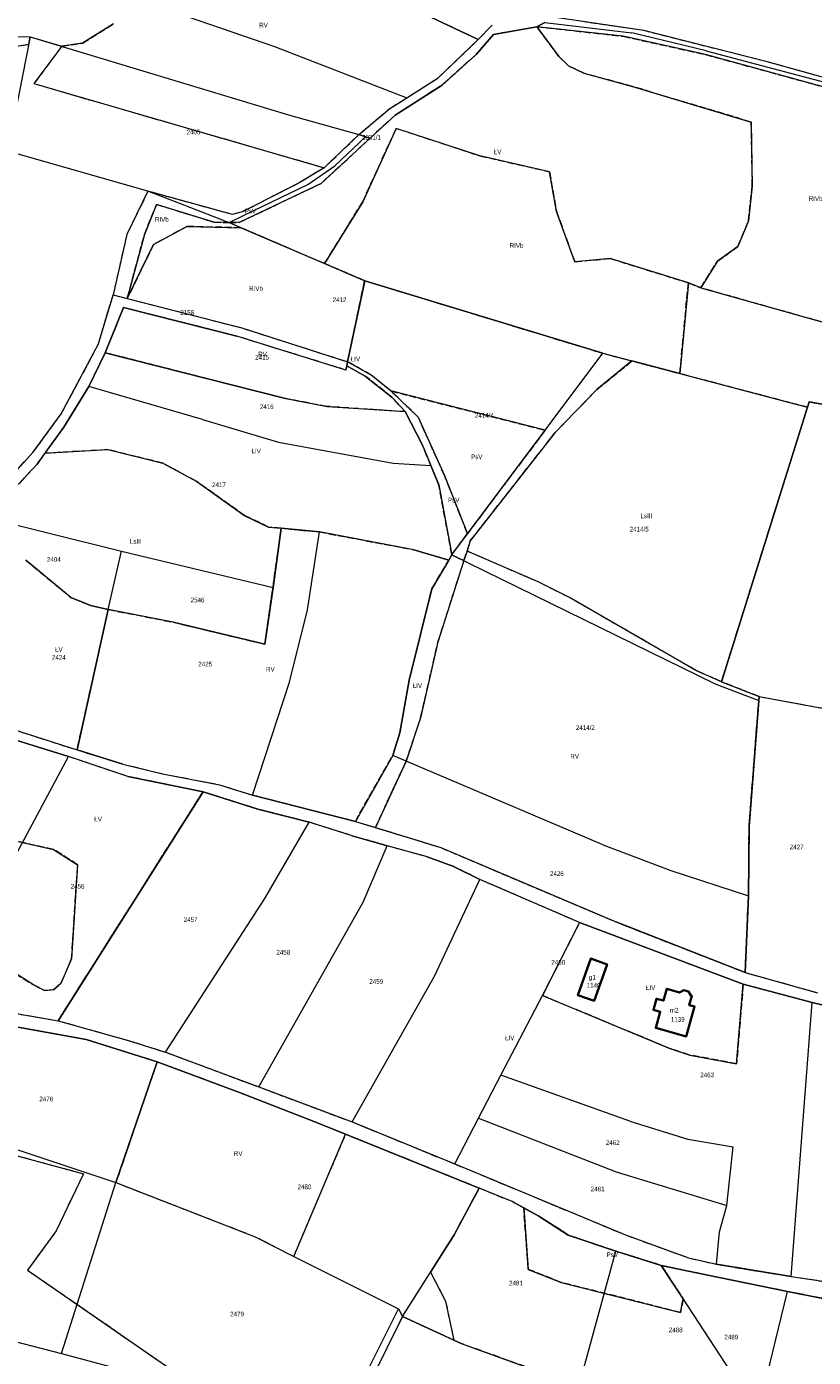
# Model space of a CAD drawing. Header units: metres. Extents: x 7496145 to 7500200, y 5498500 to 5502080.
# Tile 147 of 202: x 7498891 to 7499141, y 5498852 to 5499276. Entities that reach past the tile are written whole.
import ezdxf
from ezdxf.enums import TextEntityAlignment as Align

# ---------------------------------------------------------------- set-up
doc = ezdxf.new("R2010")
doc.units = ezdxf.units.M
doc.header["$MEASUREMENT"] = 0
for name, pattern in [('2.25_0.75', [3, 2.25, -0.75]), ('219-1000', [0]), ('egug-1000', [0])]:
    doc.linetypes.add(name, pattern=pattern)
doc.layers.get('0').update_dxf_attribs({"color": 2, "linetype": 'CONTINUOUS', "lineweight": 5})
for name, color, linetype in [('209-oznaczenie konturu klasyfikacyjnego', 7, 'CONTINUOUS'), ('211-numer działki ewidencyjnej', 7, 'CONTINUOUS'), ('217-kontur klasyfikacyjny', 7, 'CONTINUOUS'), ('218-kontur użytku gruntowego', 7, 'CONTINUOUS'), ('219-działka ewidencyjna', 7, 'CONTINUOUS'), ('312-budynek ewidencyjny', 7, 'CONTINUOUS'), ('312-oznaczenie budynku ewidencyjnego', 7, 'CONTINUOUS'), ('312-oznaczenie budynku ewidencyjnego-Atr117', 7, 'CONTINUOUS'), ('Punkt budynku', 7, 'CONTINUOUS')]:
    doc.layers.add(name, color=color, linetype=linetype)
doc.styles.get("Standard").update_dxf_attribs({"font": 'Working1250', "width": 0.75})

# ---------------------------------------------------------------- blocks, each defined once
blk = doc.blocks.new('PUNKTBUD')
at = {"color": 0}
blk.add_circle((0, 0), 0.09, dxfattribs=at)

msp = doc.modelspace()

# ---------------------------------------------------------------- linework, layer by layer
at = {"layer": '217-kontur klasyfikacyjny', "color": 3, "linetype": '2.25_0.75', "lineweight": 18, "flags": 128}
for points in [[(7499034.61, 5499271.68), (7499002.87, 5499286.76)], [(7499087.35, 5499274.54), (7499058.57, 5499278.82)], [(7498908.56, 5499270.56), (7498918.43, 5499276.7)], [(7499039.47, 5499273.3), (7499033.93, 5499266.9)], [(7499053.31, 5499275.77), (7499039.47, 5499273.3)], [(7499055.79, 5499277.16), (7499053.31, 5499275.77)], [(7499060.32, 5499266.28), (7499053.31, 5499275.77)], [(7499053.31, 5499275.77), (7499080.75, 5499272.75)], [(7499127.11, 5499264.49), (7499087.35, 5499274.54)], [(7498880.07, 5499268.47), (7498891.4, 5499270.2)], [(7498891.4, 5499270.2), (7498891.88, 5499272.58)], [(7498891.88, 5499272.58), (7498901.92, 5499269.55)], [(7498901.92, 5499269.55), (7498893.03, 5499257.65)], [(7498901.92, 5499269.55), (7498908.56, 5499270.56)], [(7499021.84, 5499259.46), (7499034.61, 5499271.68)], [(7499080.75, 5499272.75), (7499107.01, 5499266.93)], [(7499033.93, 5499266.9), (7499023.12, 5499257.2)], [(7499063.36, 5499263.31), (7499060.32, 5499266.28)], [(7499107.01, 5499266.93), (7499182.9, 5499246.12)], [(7499068.26, 5499260.97), (7499063.36, 5499263.31)], [(7499083.71, 5499256.76), (7499068.26, 5499260.97)], [(7499228.58, 5499236.27), (7499127.11, 5499264.49)], [(7498893.03, 5499257.65), (7498985.5, 5499230.86)], [(7499023.12, 5499257.2), (7499008.19, 5499247.6)], [(7499011.9, 5499253.16), (7499021.84, 5499259.46)], [(7499121.6, 5499245.41), (7499083.71, 5499256.76)], [(7499006.44, 5499249.78), (7499011.9, 5499253.16)], [(7498996.57, 5499241.41), (7499006.44, 5499249.78)], [(7499008.19, 5499247.6), (7499000.16, 5499240.3)], [(7499121.94, 5499224.99), (7499121.6, 5499245.41)], [(7498984.54, 5499225.88), (7499000.16, 5499240.3)], [(7498985.5, 5499230.86), (7498996.57, 5499241.41)], [(7498998.69, 5499240.69), (7498996.57, 5499241.41)], [(7498997.81, 5499220.03), (7499008.5, 5499243.41)], [(7499000.16, 5499240.3), (7498998.69, 5499240.69)], [(7499008.5, 5499243.41), (7499035.13, 5499234.65)], [(7498985.5, 5499230.86), (7498977.6, 5499226.03)], [(7499035.13, 5499234.65), (7499057.3, 5499229.58)], [(7499057.3, 5499229.58), (7499059.54, 5499216.95)], [(7498929.36, 5499223.36), (7498922.63, 5499209.61)], [(7498956.3, 5499215.94), (7498929.36, 5499223.36)], [(7498958.63, 5499213.46), (7498984.54, 5499225.88)], [(7498977.6, 5499226.03), (7498959.49, 5499216.84)], [(7499120.7, 5499213.89), (7499121.94, 5499224.99)], [(7498928.24, 5499209.61), (7498932.12, 5499219.18)], [(7498932.12, 5499219.18), (7498950.31, 5499213.53)], [(7498985.67, 5499200.31), (7498997.81, 5499220.03)], [(7498959.49, 5499216.84), (7498956.3, 5499215.94)], [(7499059.54, 5499216.95), (7499065.34, 5499200.86)], [(7499117.36, 5499205.73), (7499120.7, 5499213.89)], [(7498922.63, 5499209.61), (7498918.28, 5499190.37)], [(7498922.78, 5499189.21), (7498928.24, 5499209.61)], [(7498941.78, 5499212.16), (7498931.19, 5499206.43)], [(7498959.04, 5499211.71), (7498941.78, 5499212.16)], [(7498950.31, 5499213.53), (7498955.2, 5499213.35)], [(7498955.2, 5499213.35), (7498958.63, 5499213.46)], [(7498959.04, 5499211.71), (7498955.2, 5499213.35)], [(7498985.67, 5499200.31), (7498959.04, 5499211.71)], [(7498931.19, 5499206.43), (7498922.78, 5499189.21)], [(7499110.8, 5499201.07), (7499117.36, 5499205.73)], [(7499065.34, 5499200.86), (7499076.66, 5499201.94)], [(7499076.66, 5499201.94), (7499101.56, 5499194.18)], [(7499105.52, 5499192.57), (7499110.8, 5499201.07)], [(7498998.43, 5499194.85), (7498985.67, 5499200.31)], [(7498992.99, 5499169.03), (7498998.43, 5499194.85)], [(7498998.43, 5499194.85), (7499074.33, 5499171.72)], [(7499098.84, 5499165.25), (7499101.56, 5499194.18)], [(7499101.56, 5499194.18), (7499105.52, 5499192.57)], [(7499158.4, 5499177.69), (7499105.52, 5499192.57)], [(7498913.65, 5499174.77), (7498918.28, 5499190.37)], [(7498918.28, 5499190.37), (7498922.78, 5499189.21)], [(7498922.78, 5499189.21), (7498959.27, 5499179.8)], [(7498921.58, 5499186.28), (7498915.73, 5499171.92)], [(7498957.7, 5499177.17), (7498921.58, 5499186.28)], [(7498992.43, 5499166.39), (7498957.7, 5499177.17)], [(7498959.27, 5499179.8), (7498992.99, 5499169.03)], [(7498901.74, 5499152.4), (7498913.65, 5499174.77)], [(7498915.73, 5499171.92), (7498910.5, 5499161.11)], [(7498972.72, 5499157.37), (7498915.73, 5499171.92)], [(7499074.33, 5499171.72), (7499083.6, 5499169.27)], [(7498992.72, 5499167.76), (7498992.43, 5499166.39)], [(7498992.99, 5499169.03), (7498992.72, 5499167.76)], [(7498998.61, 5499164.43), (7498992.72, 5499167.76)], [(7499000.49, 5499164.79), (7498992.99, 5499169.03)], [(7499072.43, 5499160.21), (7499083.6, 5499169.27)], [(7499083.6, 5499169.27), (7499098.84, 5499165.25)], [(7499007.09, 5499157.76), (7498998.61, 5499164.43)], [(7499006.74, 5499159.71), (7499000.49, 5499164.79)], [(7499133.74, 5499156.03), (7499098.84, 5499165.25)], [(7498910.5, 5499161.11), (7498902.52, 5499148.19)], [(7499015.47, 5499151.41), (7499006.74, 5499159.71)], [(7499006.74, 5499159.71), (7499055.91, 5499147.18)], [(7499059.06, 5499146.38), (7499072.43, 5499160.21)], [(7498986.43, 5499154.78), (7498972.72, 5499157.37)], [(7499011.33, 5499153.13), (7498986.43, 5499154.78)], [(7499011.33, 5499153.13), (7499007.09, 5499157.76)], [(7499112.11, 5499067.06), (7499139.54, 5499154.52)], [(7499139.54, 5499154.52), (7499133.74, 5499156.03)], [(7499139.54, 5499154.52), (7499140.01, 5499156.26)], [(7499140.01, 5499156.26), (7499176.48, 5499149.63)], [(7498892.7, 5499140.06), (7498901.74, 5499152.4)], [(7499016.78, 5499142.63), (7499011.33, 5499153.13)], [(7499023.88, 5499132.75), (7499015.47, 5499151.41)], [(7498902.52, 5499148.19), (7498896.56, 5499139.89)], [(7499055.91, 5499147.18), (7499031.19, 5499114.24)], [(7499032.09, 5499111.96), (7499059.06, 5499146.38)], [(7499019.52, 5499135.99), (7499016.78, 5499142.63)], [(7498884.4, 5499131), (7498892.7, 5499140.06)], [(7498896.56, 5499139.89), (7498894.04, 5499136.38)], [(7498916.59, 5499141.02), (7498896.56, 5499139.89)], [(7498934.14, 5499136.71), (7498916.59, 5499141.02)], [(7498894.04, 5499136.38), (7498887.97, 5499129.87)], [(7498944.96, 5499130.85), (7498934.14, 5499136.71)], [(7499022.08, 5499129.79), (7499019.52, 5499135.99)], [(7498960.27, 5499119.94), (7498944.96, 5499130.85)], [(7499026.17, 5499107.55), (7499022.08, 5499129.79)], [(7499031.19, 5499114.24), (7499023.88, 5499132.75)], [(7498967.81, 5499116.36), (7498960.27, 5499119.94)], [(7498971.81, 5499115.97), (7498967.81, 5499116.36)], [(7498969.22, 5499097.09), (7498971.81, 5499115.97)], [(7498971.81, 5499115.97), (7498984.05, 5499114.78)], [(7498984.05, 5499114.78), (7499014.13, 5499109.11)], [(7499026.17, 5499107.55), (7499031.19, 5499114.24)], [(7499014.13, 5499109.11), (7499025.22, 5499105.8)], [(7499030.07, 5499105.64), (7499031.05, 5499108.69)], [(7499031.05, 5499108.69), (7499032.09, 5499111.96)], [(7499053.72, 5499098.86), (7499031.05, 5499108.69)], [(7498890.42, 5499105.81), (7498904.85, 5499093.93)], [(7499019.84, 5499096.67), (7499025.22, 5499105.8)], [(7499021.77, 5499079.7), (7499030.07, 5499105.64)], [(7499025.22, 5499105.8), (7499026.17, 5499107.55)], [(7499026.17, 5499107.55), (7499030.07, 5499105.64)], [(7498966.66, 5499079.02), (7498969.22, 5499097.09)], [(7499012.64, 5499067.54), (7499019.84, 5499096.67)], [(7499063.65, 5499093.89), (7499053.72, 5499098.86)], [(7498904.85, 5499093.93), (7498911.09, 5499091.39)], [(7498911.09, 5499091.39), (7498916.74, 5499090.07)], [(7499104.15, 5499070.58), (7499063.65, 5499093.89)], [(7498906.78, 5499045.34), (7498916.74, 5499090.07)], [(7498916.74, 5499090.07), (7498937.42, 5499086.02)], [(7498937.42, 5499086.02), (7498966.66, 5499079.02)], [(7499016.25, 5499055.56), (7499021.77, 5499079.7)], [(7499112.11, 5499067.06), (7499104.15, 5499070.58)], [(7499009.61, 5499050.73), (7499012.64, 5499067.54)], [(7499124.08, 5499062.34), (7499112.11, 5499067.06)], [(7499120.91, 5499020.97), (7499124.01, 5499061.13)], [(7499124.01, 5499061.13), (7499124.08, 5499062.34)], [(7499124.08, 5499062.34), (7499147.06, 5499058.13)], [(7498880.79, 5499053.68), (7498906.78, 5499045.34)], [(7499011.68, 5499041.77), (7499016.25, 5499055.56)], [(7498904.07, 5499043.2), (7498880.09, 5499050.64)], [(7499007.41, 5499043.58), (7499009.61, 5499050.73)], [(7498906.78, 5499045.34), (7498921.33, 5499040.83)], [(7498922.94, 5499036.9), (7498904.07, 5499043.2)], [(7498921.33, 5499040.83), (7498933.98, 5499037.74)], [(7498995.45, 5499022.57), (7499007.41, 5499043.58)], [(7499001.85, 5499020.61), (7499011.68, 5499041.77)], [(7498938.13, 5499033.76), (7498922.94, 5499036.9)], [(7498933.98, 5499037.74), (7498952.2, 5499034.25)], [(7498900.76, 5498959.03), (7498946.92, 5499031.99)], [(7498946.92, 5499031.99), (7498938.13, 5499033.76)], [(7498964.33, 5499026.48), (7498946.92, 5499031.99)], [(7498952.2, 5499034.25), (7498962.7, 5499030.91)], [(7498962.7, 5499030.91), (7498995.45, 5499022.57)], [(7498980.75, 5499022.29), (7498964.33, 5499026.48)], [(7498899.29, 5499013.6), (7498867.75, 5499020.7)], [(7498994.42, 5499017.97), (7498980.75, 5499022.29)], [(7498995.45, 5499022.57), (7499001.85, 5499020.61)], [(7499001.85, 5499020.61), (7499022.69, 5499014.21)], [(7499120.74, 5498998.82), (7499120.91, 5499020.97)], [(7499005.6, 5499014.77), (7498994.42, 5499017.97)], [(7499018, 5499011.33), (7499005.6, 5499014.77)], [(7498906.97, 5499008.75), (7498899.29, 5499013.6)], [(7499026.55, 5499008.26), (7499018, 5499011.33)], [(7499022.69, 5499014.21), (7499078.72, 5498990.39)], [(7498905.03, 5498978.73), (7498906.97, 5499008.75)], [(7499035.15, 5499004.05), (7499026.55, 5499008.26)], [(7499066.92, 5498990.3), (7499035.15, 5499004.05)], [(7499119.67, 5498974.41), (7499120.74, 5498998.82)], [(7499055.09, 5498967.05), (7499066.92, 5498990.3)], [(7499119.02, 5498970.63), (7499066.92, 5498990.3)], [(7499078.72, 5498990.39), (7499119.67, 5498974.41)], [(7498879.46, 5498978.95), (7498892.87, 5498970.45)], [(7498901.66, 5498970.93), (7498905.03, 5498978.73)], [(7499119.67, 5498974.41), (7499142.74, 5498967.95)], [(7498892.87, 5498970.45), (7498896.4, 5498968.64)], [(7498896.4, 5498968.64), (7498899.29, 5498968.9)], [(7498899.29, 5498968.9), (7498901.66, 5498970.93)], [(7499119.02, 5498970.63), (7499116.93, 5498945.34)], [(7499141.06, 5498964.82), (7499119.02, 5498970.63)], [(7498865.35, 5498965.16), (7498900.76, 5498959.03)], [(7499095.65, 5498950.19), (7499055.09, 5498967.05)], [(7499163.4, 5498959.46), (7499141.06, 5498964.82)], [(7498909.73, 5498953), (7498875.46, 5498959.26)], [(7498900.76, 5498959.03), (7498922.78, 5498952.83)], [(7498932.27, 5498945.95), (7498909.73, 5498953)], [(7498922.78, 5498952.83), (7498935, 5498949.03)], [(7498935, 5498949.03), (7498964.67, 5498937.92)], [(7499102.05, 5498948.07), (7499095.65, 5498950.19)], [(7499116.93, 5498945.34), (7499102.05, 5498948.07)], [(7498932.27, 5498945.95), (7498919.17, 5498907.44)], [(7498958.49, 5498936.16), (7498932.27, 5498945.95)], [(7498982.58, 5498926.77), (7498958.49, 5498936.16)], [(7498964.67, 5498937.92), (7498994.4, 5498926.79)], [(7498992.35, 5498922.83), (7498982.58, 5498926.77)], [(7498994.4, 5498926.79), (7499027.14, 5498913.38)], [(7498855.15, 5498924.82), (7498908.82, 5498910.28)], [(7498975.84, 5498883.93), (7498992.35, 5498922.83)], [(7499034.88, 5498905.69), (7498992.35, 5498922.83)], [(7499027.14, 5498913.38), (7499081.55, 5498890.77)], [(7498908.82, 5498910.28), (7498900.16, 5498892.12)], [(7498919.17, 5498907.44), (7498963.5, 5498890.21)], [(7499034.88, 5498905.69), (7499026.92, 5498890.84)], [(7499045.37, 5498901.38), (7499034.88, 5498905.69)], [(7499049.1, 5498899.36), (7499045.37, 5498901.38)], [(7499050.56, 5498879.8), (7499049.1, 5498899.36)], [(7499053.92, 5498896.74), (7499049.1, 5498899.36)], [(7499063.31, 5498890.73), (7499053.92, 5498896.74)], [(7498900.16, 5498892.12), (7498891, 5498879.54)], [(7498963.5, 5498890.21), (7498975.84, 5498883.93)], [(7499026.92, 5498890.84), (7499019.41, 5498878.93)], [(7499078.41, 5498885.62), (7499063.31, 5498890.73)], [(7499081.55, 5498890.77), (7499101.59, 5498883.48)], [(7499092.94, 5498881.08), (7499078.41, 5498885.62)], [(7499101.59, 5498883.48), (7499110.51, 5498881.41)], [(7498891, 5498879.54), (7498946.96, 5498840.92)], [(7499019.41, 5498878.93), (7499024.23, 5498869.64)], [(7499061.04, 5498875.66), (7499050.56, 5498879.8)], [(7499107.19, 5498878.01), (7499092.94, 5498881.08)], [(7499092.94, 5498881.08), (7499099.89, 5498870.42)], [(7499110.51, 5498881.41), (7499134.34, 5498877.51)], [(7499099.02, 5498866.07), (7499061.04, 5498875.66)], [(7499133.14, 5498872.75), (7499107.19, 5498878.01)], [(7499134.34, 5498877.51), (7499155.13, 5498874.44)], [(7499099.89, 5498870.42), (7499099.02, 5498866.07)], [(7499152.92, 5498868.82), (7499133.14, 5498872.75)], [(7499024.23, 5498869.64), (7499026.79, 5498857.24)], [(7499010.45, 5498864.73), (7498990.46, 5498824.45)], [(7499026.79, 5498857.24), (7499010.45, 5498864.73)], [(7499029.12, 5498856.17), (7499026.79, 5498857.24)], [(7499052.66, 5498847.71), (7499029.12, 5498856.17)]]:
    msp.add_lwpolyline(points, dxfattribs=at)
at = {"layer": '218-kontur użytku gruntowego', "color": 3, "linetype": 'egug-1000', "lineweight": 18, "flags": 128}
for points in [[(7499034.61, 5499271.68), (7499002.87, 5499286.76)], [(7499087.35, 5499274.54), (7499058.57, 5499278.82)], [(7498918.43, 5499276.7), (7498908.56, 5499270.56)], [(7499039.47, 5499273.3), (7499033.93, 5499266.9)], [(7499034.61, 5499271.68), (7499039.07, 5499276.29)], [(7499053.31, 5499275.77), (7499039.47, 5499273.3)], [(7499055.79, 5499277.16), (7499053.31, 5499275.77)], [(7499053.31, 5499275.77), (7499060.32, 5499266.28)], [(7499080.75, 5499272.75), (7499053.31, 5499275.77)], [(7499127.11, 5499264.49), (7499087.35, 5499274.54)], [(7498880.07, 5499268.47), (7498891.4, 5499270.2)], [(7498891.4, 5499270.2), (7498891.88, 5499272.58)], [(7498891.88, 5499272.58), (7498901.92, 5499269.55)], [(7498901.92, 5499269.55), (7498893.03, 5499257.65)], [(7498908.56, 5499270.56), (7498901.92, 5499269.55)], [(7499021.84, 5499259.46), (7499034.61, 5499271.68)], [(7499107.01, 5499266.93), (7499080.75, 5499272.75)], [(7499033.93, 5499266.9), (7499023.12, 5499257.2)], [(7499060.32, 5499266.28), (7499063.36, 5499263.31)], [(7499182.9, 5499246.12), (7499107.01, 5499266.93)], [(7499063.36, 5499263.31), (7499068.26, 5499260.97)], [(7499068.26, 5499260.97), (7499083.71, 5499256.76)], [(7499228.58, 5499236.27), (7499127.11, 5499264.49)], [(7498893.03, 5499257.65), (7498985.5, 5499230.86)], [(7499023.12, 5499257.2), (7499008.19, 5499247.6)], [(7499011.9, 5499253.16), (7499021.84, 5499259.46)], [(7499083.71, 5499256.76), (7499121.6, 5499245.41)], [(7499006.44, 5499249.78), (7499011.9, 5499253.16)], [(7498996.57, 5499241.41), (7499006.44, 5499249.78)], [(7499008.19, 5499247.6), (7499000.16, 5499240.3)], [(7499121.6, 5499245.41), (7499121.94, 5499224.99)], [(7499000.16, 5499240.3), (7498984.54, 5499225.88)], [(7498996.57, 5499241.41), (7498985.5, 5499230.86)], [(7498998.69, 5499240.69), (7498996.57, 5499241.41)], [(7499008.5, 5499243.41), (7498997.81, 5499220.03)], [(7499000.16, 5499240.3), (7498998.69, 5499240.69)], [(7499035.13, 5499234.65), (7499008.5, 5499243.41)], [(7498985.5, 5499230.86), (7498977.6, 5499226.03)], [(7499057.3, 5499229.58), (7499035.13, 5499234.65)], [(7499059.54, 5499216.95), (7499057.3, 5499229.58)], [(7498929.36, 5499223.36), (7498922.63, 5499209.61)], [(7498956.3, 5499215.94), (7498929.36, 5499223.36)], [(7498984.54, 5499225.88), (7498958.63, 5499213.46)], [(7498977.6, 5499226.03), (7498959.49, 5499216.84)], [(7499121.94, 5499224.99), (7499120.7, 5499213.89)], [(7498932.12, 5499219.18), (7498928.24, 5499209.61)], [(7498950.31, 5499213.53), (7498932.12, 5499219.18)], [(7498997.81, 5499220.03), (7498985.67, 5499200.31)], [(7498959.49, 5499216.84), (7498956.3, 5499215.94)], [(7499065.34, 5499200.86), (7499059.54, 5499216.95)], [(7499120.7, 5499213.89), (7499117.36, 5499205.73)], [(7498922.63, 5499209.61), (7498918.28, 5499190.37)], [(7498928.24, 5499209.61), (7498922.78, 5499189.21)], [(7498931.19, 5499206.43), (7498941.78, 5499212.16)], [(7498941.78, 5499212.16), (7498959.04, 5499211.71)], [(7498955.2, 5499213.35), (7498950.31, 5499213.53)], [(7498958.63, 5499213.46), (7498955.2, 5499213.35)], [(7498955.2, 5499213.35), (7498959.04, 5499211.71)], [(7498959.04, 5499211.71), (7498985.67, 5499200.31)], [(7498922.78, 5499189.21), (7498931.19, 5499206.43)], [(7499117.36, 5499205.73), (7499110.8, 5499201.07)], [(7499076.66, 5499201.94), (7499065.34, 5499200.86)], [(7499101.56, 5499194.18), (7499076.66, 5499201.94)], [(7499110.8, 5499201.07), (7499105.52, 5499192.57)], [(7498985.67, 5499200.31), (7498998.43, 5499194.85)], [(7498998.43, 5499194.85), (7498992.99, 5499169.03)], [(7498998.43, 5499194.85), (7499074.33, 5499171.72)], [(7499101.56, 5499194.18), (7499098.84, 5499165.25)], [(7499105.52, 5499192.57), (7499101.56, 5499194.18)], [(7499105.52, 5499192.57), (7499158.4, 5499177.69)], [(7498913.65, 5499174.77), (7498918.28, 5499190.37)], [(7498918.28, 5499190.37), (7498922.78, 5499189.21)], [(7498922.78, 5499189.21), (7498959.27, 5499179.8)], [(7498921.58, 5499186.28), (7498915.73, 5499171.92)], [(7498957.7, 5499177.17), (7498921.58, 5499186.28)], [(7498992.43, 5499166.39), (7498957.7, 5499177.17)], [(7498959.27, 5499179.8), (7498992.99, 5499169.03)], [(7498901.74, 5499152.4), (7498913.65, 5499174.77)], [(7498915.73, 5499171.92), (7498910.5, 5499161.11)], [(7498915.73, 5499171.92), (7498972.72, 5499157.37)], [(7499074.33, 5499171.72), (7499083.6, 5499169.27)], [(7498992.72, 5499167.76), (7498992.43, 5499166.39)], [(7498992.99, 5499169.03), (7498992.72, 5499167.76)], [(7498992.72, 5499167.76), (7498998.61, 5499164.43)], [(7499000.49, 5499164.79), (7498992.99, 5499169.03)], [(7499083.6, 5499169.27), (7499072.43, 5499160.21)], [(7499098.84, 5499165.25), (7499083.6, 5499169.27)], [(7498998.61, 5499164.43), (7499007.09, 5499157.76)], [(7499006.74, 5499159.71), (7499000.49, 5499164.79)], [(7499098.84, 5499165.25), (7499133.74, 5499156.03)], [(7498910.5, 5499161.11), (7498902.52, 5499148.19)], [(7499006.74, 5499159.71), (7499015.47, 5499151.41)], [(7499055.91, 5499147.18), (7499006.74, 5499159.71)], [(7499072.43, 5499160.21), (7499059.06, 5499146.38)], [(7498972.72, 5499157.37), (7498986.43, 5499154.78)], [(7498986.43, 5499154.78), (7499011.33, 5499153.13)], [(7499007.09, 5499157.76), (7499011.33, 5499153.13)], [(7499139.54, 5499154.52), (7499112.11, 5499067.06)], [(7499133.74, 5499156.03), (7499139.54, 5499154.52)], [(7499140.01, 5499156.26), (7499139.54, 5499154.52)], [(7499176.48, 5499149.63), (7499140.01, 5499156.26)], [(7498892.7, 5499140.06), (7498901.74, 5499152.4)], [(7499011.33, 5499153.13), (7499016.78, 5499142.63)], [(7499015.47, 5499151.41), (7499023.88, 5499132.75)], [(7498902.52, 5499148.19), (7498896.56, 5499139.89)], [(7499031.19, 5499114.24), (7499055.91, 5499147.18)], [(7499059.06, 5499146.38), (7499032.09, 5499111.96)], [(7499016.78, 5499142.63), (7499019.52, 5499135.99)], [(7498884.4, 5499131), (7498892.7, 5499140.06)], [(7498896.56, 5499139.89), (7498894.04, 5499136.38)], [(7498896.56, 5499139.89), (7498916.59, 5499141.02)], [(7498916.59, 5499141.02), (7498934.14, 5499136.71)], [(7498894.04, 5499136.38), (7498887.97, 5499129.87)], [(7498934.14, 5499136.71), (7498944.96, 5499130.85)], [(7499019.52, 5499135.99), (7499022.08, 5499129.79)], [(7498944.96, 5499130.85), (7498960.27, 5499119.94)], [(7499022.08, 5499129.79), (7499026.17, 5499107.55)], [(7499023.88, 5499132.75), (7499031.19, 5499114.24)], [(7498960.27, 5499119.94), (7498967.81, 5499116.36)], [(7498967.81, 5499116.36), (7498971.81, 5499115.97)], [(7498971.81, 5499115.97), (7498969.22, 5499097.09)], [(7498984.05, 5499114.78), (7498971.81, 5499115.97)], [(7499014.13, 5499109.11), (7498984.05, 5499114.78)], [(7499026.17, 5499107.55), (7499031.19, 5499114.24)], [(7499025.22, 5499105.8), (7499014.13, 5499109.11)], [(7499031.05, 5499108.69), (7499030.07, 5499105.64)], [(7499032.09, 5499111.96), (7499031.05, 5499108.69)], [(7499053.72, 5499098.86), (7499031.05, 5499108.69)], [(7498904.85, 5499093.93), (7498890.42, 5499105.81)], [(7499025.22, 5499105.8), (7499019.84, 5499096.67)], [(7499030.07, 5499105.64), (7499021.77, 5499079.7)], [(7499026.17, 5499107.55), (7499025.22, 5499105.8)], [(7499026.17, 5499107.55), (7499030.07, 5499105.64)], [(7498969.22, 5499097.09), (7498966.66, 5499079.02)], [(7499019.84, 5499096.67), (7499012.64, 5499067.54)], [(7499063.65, 5499093.89), (7499053.72, 5499098.86)], [(7498911.09, 5499091.39), (7498904.85, 5499093.93)], [(7498916.74, 5499090.07), (7498911.09, 5499091.39)], [(7499104.15, 5499070.58), (7499063.65, 5499093.89)], [(7498916.74, 5499090.07), (7498906.78, 5499045.34)], [(7498937.42, 5499086.02), (7498916.74, 5499090.07)], [(7498966.66, 5499079.02), (7498937.42, 5499086.02)], [(7499021.77, 5499079.7), (7499016.25, 5499055.56)], [(7499112.11, 5499067.06), (7499104.15, 5499070.58)], [(7499012.64, 5499067.54), (7499009.61, 5499050.73)], [(7499112.11, 5499067.06), (7499124.08, 5499062.34)], [(7499124.01, 5499061.13), (7499120.91, 5499020.97)], [(7499124.08, 5499062.34), (7499124.01, 5499061.13)], [(7499124.08, 5499062.34), (7499147.06, 5499058.13)], [(7498880.79, 5499053.68), (7498906.78, 5499045.34)], [(7499016.25, 5499055.56), (7499011.68, 5499041.77)], [(7498904.07, 5499043.2), (7498880.09, 5499050.64)], [(7499009.61, 5499050.73), (7499007.41, 5499043.58)], [(7498906.78, 5499045.34), (7498921.33, 5499040.83)], [(7498922.94, 5499036.9), (7498904.07, 5499043.2)], [(7498921.33, 5499040.83), (7498933.98, 5499037.74)], [(7499007.41, 5499043.58), (7498995.45, 5499022.57)], [(7499011.68, 5499041.77), (7499001.85, 5499020.61)], [(7498938.13, 5499033.76), (7498922.94, 5499036.9)], [(7498933.98, 5499037.74), (7498952.2, 5499034.25)], [(7498946.92, 5499031.99), (7498900.76, 5498959.03)], [(7498946.92, 5499031.99), (7498938.13, 5499033.76)], [(7498964.33, 5499026.48), (7498946.92, 5499031.99)], [(7498952.2, 5499034.25), (7498962.7, 5499030.91)], [(7498962.7, 5499030.91), (7498995.45, 5499022.57)], [(7498980.75, 5499022.29), (7498964.33, 5499026.48)], [(7498867.75, 5499020.7), (7498899.29, 5499013.6)], [(7498994.42, 5499017.97), (7498980.75, 5499022.29)], [(7498995.45, 5499022.57), (7499001.85, 5499020.61)], [(7499001.85, 5499020.61), (7499022.69, 5499014.21)], [(7499120.91, 5499020.97), (7499120.74, 5498998.82)], [(7499005.6, 5499014.77), (7498994.42, 5499017.97)], [(7499018, 5499011.33), (7499005.6, 5499014.77)], [(7498899.29, 5499013.6), (7498906.97, 5499008.75)], [(7499026.55, 5499008.26), (7499018, 5499011.33)], [(7499022.69, 5499014.21), (7499078.72, 5498990.39)], [(7498906.97, 5499008.75), (7498905.03, 5498978.73)], [(7499035.15, 5499004.05), (7499026.55, 5499008.26)], [(7499066.92, 5498990.3), (7499035.15, 5499004.05)], [(7499120.74, 5498998.82), (7499119.67, 5498974.41)], [(7499066.92, 5498990.3), (7499055.09, 5498967.05)], [(7499119.02, 5498970.63), (7499066.92, 5498990.3)], [(7499078.72, 5498990.39), (7499119.67, 5498974.41)], [(7498892.87, 5498970.45), (7498879.46, 5498978.95)], [(7498905.03, 5498978.73), (7498901.66, 5498970.93)], [(7499119.67, 5498974.41), (7499142.74, 5498967.95)], [(7498896.4, 5498968.64), (7498892.87, 5498970.45)], [(7498899.29, 5498968.9), (7498896.4, 5498968.64)], [(7498901.66, 5498970.93), (7498899.29, 5498968.9)], [(7499116.93, 5498945.34), (7499119.02, 5498970.63)], [(7499141.06, 5498964.82), (7499119.02, 5498970.63)], [(7498865.35, 5498965.16), (7498900.76, 5498959.03)], [(7499055.09, 5498967.05), (7499095.65, 5498950.19)], [(7499163.4, 5498959.46), (7499141.06, 5498964.82)], [(7498909.73, 5498953), (7498875.46, 5498959.26)], [(7498900.76, 5498959.03), (7498922.78, 5498952.83)], [(7498932.27, 5498945.95), (7498909.73, 5498953)], [(7498922.78, 5498952.83), (7498935, 5498949.03)], [(7498935, 5498949.03), (7498964.67, 5498937.92)], [(7499095.65, 5498950.19), (7499102.05, 5498948.07)], [(7499102.05, 5498948.07), (7499116.93, 5498945.34)], [(7498932.27, 5498945.95), (7498919.17, 5498907.44)], [(7498958.49, 5498936.16), (7498932.27, 5498945.95)], [(7498982.58, 5498926.77), (7498958.49, 5498936.16)], [(7498964.67, 5498937.92), (7498994.4, 5498926.79)], [(7498992.35, 5498922.83), (7498982.58, 5498926.77)], [(7498994.4, 5498926.79), (7499027.14, 5498913.38)], [(7498855.15, 5498924.82), (7498908.82, 5498910.28)], [(7498975.84, 5498883.93), (7498992.35, 5498922.83)], [(7499034.88, 5498905.69), (7498992.35, 5498922.83)], [(7499027.14, 5498913.38), (7499081.55, 5498890.77)], [(7498908.82, 5498910.28), (7498900.16, 5498892.12)], [(7498919.17, 5498907.44), (7498963.5, 5498890.21)], [(7499034.88, 5498905.69), (7499026.92, 5498890.84)], [(7499045.37, 5498901.38), (7499034.88, 5498905.69)], [(7499049.1, 5498899.36), (7499045.37, 5498901.38)], [(7499049.1, 5498899.36), (7499050.56, 5498879.8)], [(7499053.92, 5498896.74), (7499049.1, 5498899.36)], [(7499063.31, 5498890.73), (7499053.92, 5498896.74)], [(7498900.16, 5498892.12), (7498891, 5498879.54)], [(7498963.5, 5498890.21), (7498975.84, 5498883.93)], [(7499026.92, 5498890.84), (7499019.41, 5498878.93)], [(7499078.41, 5498885.62), (7499063.31, 5498890.73)], [(7499081.55, 5498890.77), (7499101.59, 5498883.48)], [(7499092.94, 5498881.08), (7499078.41, 5498885.62)], [(7499101.59, 5498883.48), (7499110.51, 5498881.41)], [(7498891, 5498879.54), (7498946.96, 5498840.92)], [(7499019.41, 5498878.93), (7499024.23, 5498869.64)], [(7499050.56, 5498879.8), (7499061.04, 5498875.66)], [(7499099.89, 5498870.42), (7499092.94, 5498881.08)], [(7499107.19, 5498878.01), (7499092.94, 5498881.08)], [(7499110.51, 5498881.41), (7499134.34, 5498877.51)], [(7499061.04, 5498875.66), (7499099.02, 5498866.07)], [(7499133.14, 5498872.75), (7499107.19, 5498878.01)], [(7499134.34, 5498877.51), (7499155.13, 5498874.44)], [(7499099.02, 5498866.07), (7499099.89, 5498870.42)], [(7499152.92, 5498868.82), (7499133.14, 5498872.75)], [(7499024.23, 5498869.64), (7499026.79, 5498857.24)], [(7499010.45, 5498864.73), (7498990.46, 5498824.45)], [(7499026.79, 5498857.24), (7499010.45, 5498864.73)], [(7499026.79, 5498857.24), (7499029.12, 5498856.17)], [(7499029.12, 5498856.17), (7499052.66, 5498847.71)]]:
    msp.add_lwpolyline(points, dxfattribs=at)
at = {"layer": '219-działka ewidencyjna', "color": 3, "linetype": '219-1000', "lineweight": 18, "flags": 128}
for points in [[(7499002.87, 5499286.76), (7499034.61, 5499271.68)], [(7498931.94, 5499282.44), (7498969.69, 5499269.46)], [(7499033.93, 5499266.9), (7499039.47, 5499273.3)], [(7499034.61, 5499271.68), (7499039.07, 5499276.29)], [(7499039.47, 5499273.3), (7499053.31, 5499275.77)], [(7499053.31, 5499275.77), (7499055.79, 5499277.16)], [(7499055.79, 5499277.16), (7499083.51, 5499273.84)], [(7499107.26, 5499268.14), (7499083.51, 5499273.84)], [(7498850.5, 5499273.01), (7498891.88, 5499272.58)], [(7498891.88, 5499272.58), (7498884.73, 5499236.31)], [(7498891.88, 5499272.58), (7498974.19, 5499247.76)], [(7498969.69, 5499269.46), (7499011.9, 5499253.16)], [(7499021.84, 5499259.46), (7499034.61, 5499271.68)], [(7499023.12, 5499257.2), (7499033.93, 5499266.9)], [(7499107.26, 5499268.14), (7499157.4, 5499254.85)], [(7499008.19, 5499247.6), (7499023.12, 5499257.2)], [(7499011.9, 5499253.16), (7499021.84, 5499259.46)], [(7499006.44, 5499249.78), (7499011.9, 5499253.16)], [(7498974.19, 5499247.76), (7498996.57, 5499241.41)], [(7498996.57, 5499241.41), (7499006.44, 5499249.78)], [(7499000.16, 5499240.3), (7499008.19, 5499247.6)], [(7498988.89, 5499231.49), (7498998.69, 5499240.69)], [(7498996.57, 5499241.41), (7498998.69, 5499240.69)], [(7498998.69, 5499240.69), (7499000.16, 5499240.3)], [(7498929.36, 5499223.36), (7498887.25, 5499235.39)], [(7498980.28, 5499225.5), (7498988.89, 5499231.49)], [(7498953.48, 5499213.99), (7498929.36, 5499223.36)], [(7498959.99, 5499215.73), (7498980.28, 5499225.5)], [(7498953.48, 5499213.99), (7498955.2, 5499213.35)], [(7498955.2, 5499213.35), (7498959.99, 5499215.73)], [(7498955.2, 5499213.35), (7498998.43, 5499194.85)], [(7498992.99, 5499169.03), (7498998.43, 5499194.85)], [(7499074.33, 5499171.72), (7498998.43, 5499194.85)], [(7498913.65, 5499174.77), (7498918.28, 5499190.37)], [(7498918.28, 5499190.37), (7498959.27, 5499179.8)], [(7498915.73, 5499171.92), (7498921.58, 5499186.28)], [(7498921.58, 5499186.28), (7498957.7, 5499177.17)], [(7498992.43, 5499166.39), (7498957.7, 5499177.17)], [(7498959.27, 5499179.8), (7498992.99, 5499169.03)], [(7498901.74, 5499152.4), (7498913.65, 5499174.77)], [(7498910.5, 5499161.11), (7498915.73, 5499171.92)], [(7498972.72, 5499157.37), (7498915.73, 5499171.92)], [(7499026.17, 5499107.55), (7499074.33, 5499171.72)], [(7499074.33, 5499171.72), (7499133.74, 5499156.03)], [(7498992.43, 5499166.39), (7498992.72, 5499167.76)], [(7498992.72, 5499167.76), (7498992.99, 5499169.03)], [(7498992.72, 5499167.76), (7498998.61, 5499164.43)], [(7498998.61, 5499164.43), (7499007.09, 5499157.76)], [(7498902.52, 5499148.19), (7498910.5, 5499161.11)], [(7498946.71, 5499150.62), (7498910.5, 5499161.11)], [(7498972.72, 5499157.37), (7498986.43, 5499154.78)], [(7498986.43, 5499154.78), (7499011.33, 5499153.13)], [(7499007.09, 5499157.76), (7499011.33, 5499153.13)], [(7499112.11, 5499067.06), (7499139.54, 5499154.52)], [(7499133.74, 5499156.03), (7499139.54, 5499154.52)], [(7499139.54, 5499154.52), (7499140.01, 5499156.26)], [(7499140.01, 5499156.26), (7499176.48, 5499149.63)], [(7498892.7, 5499140.06), (7498901.74, 5499152.4)], [(7498946.71, 5499150.62), (7498970.96, 5499143.43)], [(7499016.78, 5499142.63), (7499011.33, 5499153.13)], [(7498894.04, 5499136.38), (7498902.52, 5499148.19)], [(7498970.96, 5499143.43), (7499007.53, 5499136.68)], [(7499016.78, 5499142.63), (7499019.52, 5499135.99)], [(7498881.67, 5499128.02), (7498892.7, 5499140.06)], [(7498887.97, 5499129.87), (7498894.04, 5499136.38)], [(7499007.53, 5499136.68), (7499019.52, 5499135.99)], [(7499022.08, 5499129.79), (7499019.52, 5499135.99)], [(7499022.08, 5499129.79), (7499026.17, 5499107.55)], [(7498873.45, 5499120.47), (7498920.9, 5499108.71)], [(7498969.22, 5499097.09), (7498971.81, 5499115.97)], [(7498971.81, 5499115.97), (7498984.05, 5499114.78)], [(7498980.24, 5499090.01), (7498984.05, 5499114.78)], [(7499014.13, 5499109.11), (7498984.05, 5499114.78)], [(7498916.74, 5499090.07), (7498920.9, 5499108.71)], [(7498920.9, 5499108.71), (7498969.22, 5499097.09)], [(7499014.13, 5499109.11), (7499025.22, 5499105.8)], [(7498904.85, 5499093.93), (7498890.42, 5499105.81)], [(7499025.22, 5499105.8), (7499019.84, 5499096.67)], [(7499025.22, 5499105.8), (7499026.17, 5499107.55)], [(7499026.17, 5499107.55), (7499110.14, 5499066.39)], [(7498966.66, 5499079.02), (7498969.22, 5499097.09)], [(7499012.64, 5499067.54), (7499019.84, 5499096.67)], [(7498904.85, 5499093.93), (7498911.09, 5499091.39)], [(7498911.09, 5499091.39), (7498916.74, 5499090.07)], [(7498906.78, 5499045.34), (7498916.74, 5499090.07)], [(7498937.42, 5499086.02), (7498916.74, 5499090.07)], [(7498974.44, 5499066.96), (7498980.24, 5499090.01)], [(7498937.42, 5499086.02), (7498966.66, 5499079.02)], [(7498962.7, 5499030.91), (7498974.44, 5499066.96)], [(7499009.61, 5499050.73), (7499012.64, 5499067.54)], [(7499110.14, 5499066.39), (7499124.01, 5499061.13)], [(7499112.11, 5499067.06), (7499124.08, 5499062.34)], [(7499120.91, 5499020.97), (7499124.01, 5499061.13)], [(7499124.01, 5499061.13), (7499124.08, 5499062.34)], [(7499124.08, 5499062.34), (7499147.06, 5499058.13)], [(7498880.79, 5499053.68), (7498906.78, 5499045.34)], [(7498880.09, 5499050.64), (7498904.07, 5499043.2)], [(7499007.41, 5499043.58), (7499009.61, 5499050.73)], [(7498921.33, 5499040.83), (7498906.78, 5499045.34)], [(7498862.56, 5498965.64), (7498904.07, 5499043.2)], [(7498922.94, 5499036.9), (7498904.07, 5499043.2)], [(7498921.33, 5499040.83), (7498933.98, 5499037.74)], [(7499074.15, 5499015.24), (7499007.41, 5499043.58)], [(7498922.94, 5499036.9), (7498938.13, 5499033.76)], [(7498933.98, 5499037.74), (7498952.2, 5499034.25)], [(7498900.76, 5498959.03), (7498946.92, 5499031.99)], [(7498938.13, 5499033.76), (7498946.92, 5499031.99)], [(7498946.92, 5499031.99), (7498964.33, 5499026.48)], [(7498952.2, 5499034.25), (7498962.7, 5499030.91)], [(7498995.45, 5499022.57), (7498962.7, 5499030.91)], [(7498964.33, 5499026.48), (7498980.75, 5499022.29)], [(7498966.66, 5498998.01), (7498980.75, 5499022.29)], [(7498994.42, 5499017.97), (7498980.75, 5499022.29)], [(7498995.45, 5499022.57), (7499022.69, 5499014.21)], [(7499120.74, 5498998.82), (7499120.91, 5499020.97)], [(7498994.42, 5499017.97), (7499005.6, 5499014.77)], [(7498997.96, 5498996.77), (7499005.6, 5499014.77)], [(7499018, 5499011.33), (7499005.6, 5499014.77)], [(7499074.15, 5499015.24), (7499095.93, 5499006.91)], [(7499018, 5499011.33), (7499026.55, 5499008.26)], [(7499022.69, 5499014.21), (7499078.72, 5498990.39)], [(7499026.55, 5499008.26), (7499035.15, 5499004.05)], [(7499095.93, 5499006.91), (7499120.74, 5498998.82)], [(7499020.63, 5498973.22), (7499035.15, 5499004.05)], [(7499066.92, 5498990.3), (7499035.15, 5499004.05)], [(7498935, 5498949.03), (7498966.66, 5498998.01)], [(7499119.67, 5498974.41), (7499120.74, 5498998.82)], [(7498964.67, 5498937.92), (7498997.96, 5498996.77)], [(7499066.92, 5498990.3), (7499119.02, 5498970.63)], [(7499119.67, 5498974.41), (7499078.72, 5498990.39)], [(7498994.4, 5498926.79), (7499020.63, 5498973.22)], [(7499119.67, 5498974.41), (7499142.74, 5498967.95)], [(7499116.93, 5498945.34), (7499119.02, 5498970.63)], [(7499119.02, 5498970.63), (7499141.06, 5498964.82)], [(7498862.56, 5498965.64), (7498900.76, 5498959.03)], [(7499041.84, 5498941.7), (7499055.09, 5498967.05)], [(7499055.09, 5498967.05), (7499095.65, 5498950.19)], [(7499134.34, 5498877.51), (7499141.06, 5498964.82)], [(7499141.06, 5498964.82), (7499163.4, 5498959.46)], [(7498875.46, 5498959.26), (7498909.73, 5498953)], [(7498900.76, 5498959.03), (7498922.78, 5498952.83)], [(7498909.73, 5498953), (7498932.27, 5498945.95)], [(7498922.78, 5498952.83), (7498935, 5498949.03)], [(7498935, 5498949.03), (7498964.67, 5498937.92)], [(7499095.65, 5498950.19), (7499102.05, 5498948.07)], [(7499102.05, 5498948.07), (7499116.93, 5498945.34)], [(7498919.17, 5498907.44), (7498932.27, 5498945.95)], [(7498932.27, 5498945.95), (7498958.49, 5498936.16)], [(7499034.68, 5498927.93), (7499041.84, 5498941.7)], [(7499082.95, 5498927.04), (7499041.84, 5498941.7)], [(7498958.49, 5498936.16), (7498982.58, 5498926.77)], [(7498964.67, 5498937.92), (7498994.4, 5498926.79)], [(7498857.22, 5498928.08), (7498919.17, 5498907.44)], [(7498982.58, 5498926.77), (7499034.88, 5498905.69)], [(7498994.4, 5498926.79), (7499027.14, 5498913.38)], [(7499027.14, 5498913.38), (7499034.68, 5498927.93)], [(7499034.68, 5498927.93), (7499078.54, 5498910.85)], [(7499082.95, 5498927.04), (7499101.44, 5498921.33)], [(7499101.44, 5498921.33), (7499115.82, 5498918.85)], [(7499113.78, 5498900.16), (7499115.82, 5498918.85)], [(7499027.14, 5498913.38), (7499081.55, 5498890.77)], [(7499078.54, 5498910.85), (7499113.78, 5498900.16)], [(7498901.86, 5498853.04), (7498919.17, 5498907.44)], [(7498919.17, 5498907.44), (7498963.5, 5498890.21)], [(7499026.92, 5498890.84), (7499034.88, 5498905.69)], [(7499045.37, 5498901.38), (7499034.88, 5498905.69)], [(7499045.37, 5498901.38), (7499053.92, 5498896.74)], [(7499111.49, 5498891.77), (7499113.78, 5498900.16)], [(7499053.92, 5498896.74), (7499063.31, 5498890.73)], [(7499110.51, 5498881.41), (7499111.49, 5498891.77)], [(7498963.5, 5498890.21), (7498975.84, 5498883.93)], [(7499010.45, 5498864.73), (7499026.92, 5498890.84)], [(7499063.31, 5498890.73), (7499078.41, 5498885.62)], [(7499081.55, 5498890.77), (7499101.59, 5498883.48)], [(7498975.84, 5498883.93), (7499009.23, 5498867.2)], [(7499066.96, 5498843.64), (7499078.41, 5498885.62)], [(7499078.41, 5498885.62), (7499092.94, 5498881.08)], [(7499101.59, 5498883.48), (7499110.51, 5498881.41)], [(7499092.94, 5498881.08), (7499107.19, 5498878.01)], [(7499092.94, 5498881.08), (7499123.7, 5498833.88)], [(7499134.34, 5498877.51), (7499110.51, 5498881.41)], [(7499107.19, 5498878.01), (7499133.14, 5498872.75)], [(7499134.34, 5498877.51), (7499155.13, 5498874.44)], [(7499123.7, 5498833.88), (7499133.14, 5498872.75)], [(7499133.14, 5498872.75), (7499154.65, 5498868.48)], [(7498988.13, 5498825.16), (7499009.23, 5498867.2)], [(7499009.23, 5498867.2), (7499010.45, 5498864.73)], [(7499010.45, 5498864.73), (7499029.12, 5498856.17)], [(7498882.93, 5498857.87), (7498901.86, 5498853.04)], [(7499029.12, 5498856.17), (7499052.66, 5498847.71)], [(7498901.86, 5498853.04), (7498946.96, 5498840.92)]]:
    msp.add_lwpolyline(points, dxfattribs=at)
at = {"layer": '312-budynek ewidencyjny', "color": 7, "linetype": 'Continuous', "lineweight": 35, "flags": 128}
for points in [[(7499066.31, 5498967.22), (7499070.49, 5498978.84)], [(7499070.49, 5498978.84), (7499075.67, 5498976.98)], [(7499075.67, 5498976.98), (7499071.51, 5498965.41)], [(7499093.61, 5498965.44), (7499094.67, 5498969.21)], [(7499094.67, 5498969.21), (7499098.77, 5498967.98)], [(7499098.77, 5498967.98), (7499100.08, 5498968.72)], [(7499100.08, 5498968.72), (7499101.65, 5498968.37)], [(7499101.65, 5498968.37), (7499102.3, 5498967.08)], [(7499071.51, 5498965.41), (7499066.31, 5498967.22)], [(7499090.41, 5498962.52), (7499091.41, 5498966.06)], [(7499091.41, 5498966.06), (7499093.61, 5498965.44)], [(7499102.69, 5498966.97), (7499101.84, 5498964.03)], [(7499101.84, 5498964.03), (7499103.57, 5498963.54)], [(7499102.3, 5498967.08), (7499102.69, 5498966.97)], [(7499092.61, 5498961.9), (7499090.41, 5498962.52)], [(7499091.15, 5498956.74), (7499092.61, 5498961.9)], [(7499103.57, 5498963.54), (7499100.87, 5498954.04)], [(7499100.87, 5498954.04), (7499091.15, 5498956.74)]]:
    msp.add_lwpolyline(points, dxfattribs=at)

# ---------------------------------------------------------------- block references
at = {"layer": 'Punkt budynku', "color": 5, "linetype": 'Continuous', "lineweight": 13}
for p in [(7499070.49, 5498978.84), (7499075.67, 5498976.98), (7499094.67, 5498969.21), (7499098.77, 5498967.98), (7499100.08, 5498968.72), (7499101.65, 5498968.37), (7499066.31, 5498967.22), (7499071.51, 5498965.41), (7499091.41, 5498966.06), (7499093.61, 5498965.44), (7499101.84, 5498964.03), (7499102.3, 5498967.08), (7499102.69, 5498966.97), (7499103.57, 5498963.54), (7499090.41, 5498962.52), (7499092.61, 5498961.9), (7499091.15, 5498956.74), (7499100.87, 5498954.04)]:
    msp.add_blockref('PUNKTBUD', p, dxfattribs=at)

# ---------------------------------------------------------------- texts
at = {"layer": '209-oznaczenie konturu klasyfikacyjnego', "color": 3, "linetype": 'Continuous', "lineweight": 18, "width": 0.79}
for s, p in [('RV', (7498964.82, 5499275.54)), ('ŁV', (7499039.57, 5499235.17)), ('RIVb', (7499139.92, 5499220.29)), ('RIVb', (7498931.59, 5499213.64)), ('PsV', (7498960.22, 5499216.31)), ('RIVb', (7499044.62, 5499205.33)), ('RIVb', (7498961.61, 5499191.6)), ('RV', (7498964.53, 5499170.71)), ('ŁIV', (7498993.99, 5499169.14)), ('ŁIV', (7498962.37, 5499139.86)), ('PsV', (7499032.33, 5499137.98)), ('PsV', (7499024.98, 5499124.18)), ('LsIII', (7499086.3, 5499119.17)), ('LsIII', (7498923.63, 5499111.02)), ('ŁV', (7498899.77, 5499076.58)), ('RV', (7498967, 5499070.27)), ('ŁIV', (7499013.76, 5499065.08)), ('RV', (7499063.97, 5499042.55)), ('ŁV', (7498912.28, 5499022.53)), ('ŁIV', (7499088.06, 5498968.82)), ('ŁIV', (7499043.16, 5498952.81)), ('RV', (7498956.76, 5498915.94)), ('PsV', (7499075.5, 5498883.72))]:
    msp.add_text(s, height=1.5, dxfattribs=at).set_placement(p)
at = {"layer": '211-numer działki ewidencyjnej', "color": 3, "linetype": 'Continuous', "lineweight": 18, "width": 0.79}
for s, p in [('2405', (7498941.64, 5499242.97)), ('2031/1', (7498997.57, 5499241.3)), ('2414/5', (7499082.86, 5499116.43)), ('2546', (7498942.98, 5499093.87)), ('2424', (7498898.77, 5499075.58)), ('2425', (7498945.42, 5499073.44)), ('2414/2', (7499065.71, 5499053.19)), ('2427', (7499133.87, 5499015.15)), ('2426', (7499057.45, 5499006.66)), ('2462', (7499075.25, 5498920.93)), ('2479', (7498955.55, 5498866.3))]:
    msp.add_text(s, height=1.5, dxfattribs=at).set_placement(p, align=Align.TOP_LEFT)
for s, p in [('2412', (7498988.21, 5499188.06)), ('2158', (7498939.69, 5499183.97)), ('2415', (7498963.53, 5499169.71)), ('2416', (7498965.01, 5499153.96)), ('2414/4', (7499033.53, 5499151.2)), ('2417', (7498949.81, 5499129.1)), ('2404', (7498897.18, 5499105.27)), ('2456', (7498904.74, 5499001.12)), ('2457', (7498940.76, 5498990.51)), ('2458', (7498970.3, 5498980.11)), ('2460', (7499057.9, 5498976.88)), ('2459', (7498999.91, 5498970.78)), ('2463', (7499105.34, 5498941.01)), ('2476', (7498894.75, 5498933.35)), ('2480', (7498977.03, 5498905.34)), ('2461', (7499070.46, 5498904.67)), ('2481', (7499044.43, 5498874.67)), ('2488', (7499095.33, 5498859.75)), ('2489', (7499113.04, 5498857.48))]:
    msp.add_text(s, height=1.5, dxfattribs=at).set_placement(p)
at = {"layer": '312-oznaczenie budynku ewidencyjnego', "color": 7, "linetype": 'Continuous', "lineweight": 18, "width": 0.79}
for s, p in [('1140', (7499069.15, 5498971.03)), ('1139', (7499095.98, 5498960.18))]:
    msp.add_text(s, height=1.5, dxfattribs=at).set_placement(p, align=Align.TOP_LEFT)
at = {"layer": '312-oznaczenie budynku ewidencyjnego-Atr117', "color": 7, "width": 0.9}
for s, p in [('g1', (7499070.99, 5498972.13)), ('m2', (7499096.99, 5498961.63))]:
    msp.add_text(s, height=1.5, dxfattribs=at).set_placement(p, align=Align.CENTER)

doc.saveas('drawing.dxf')
